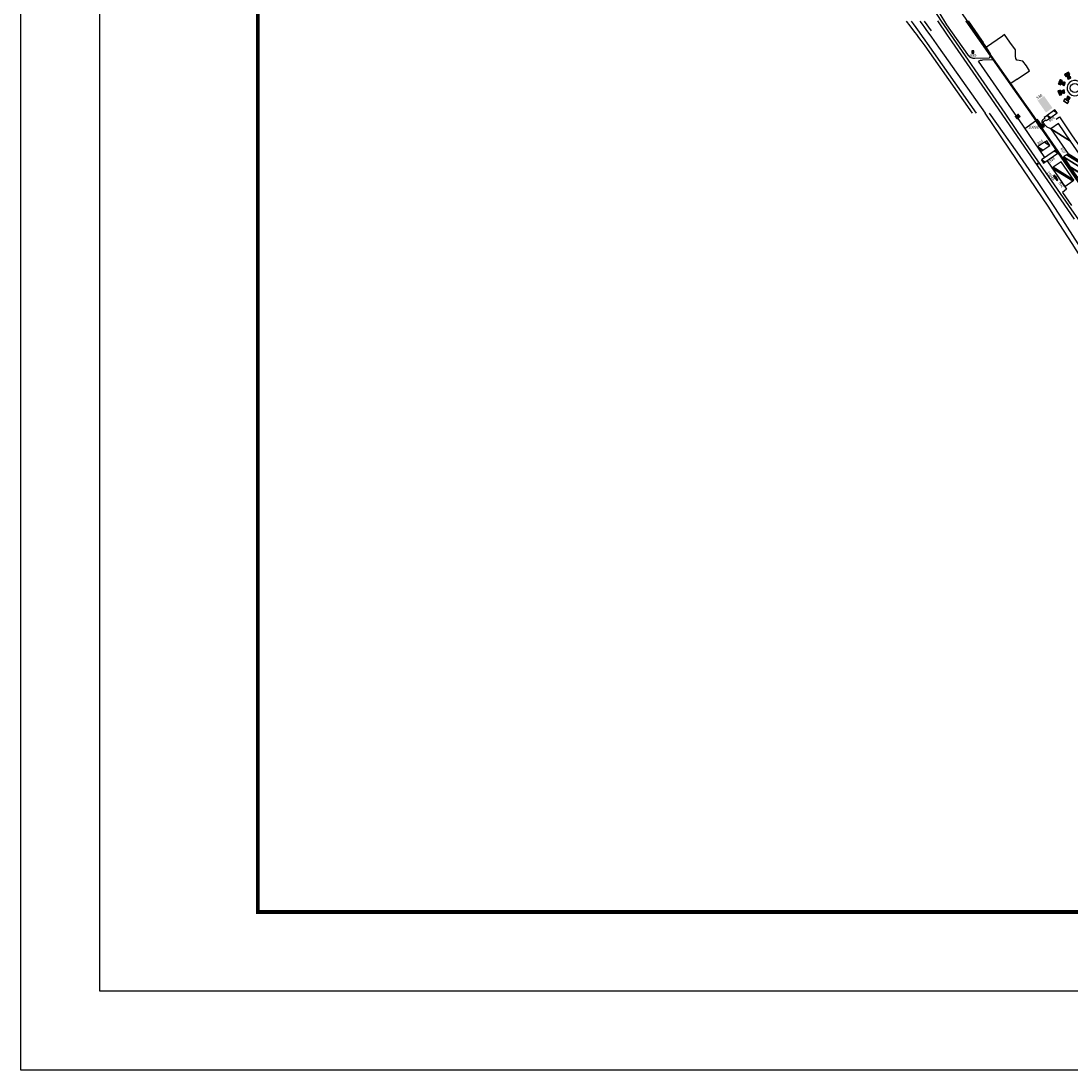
# Model space of a CAD drawing. Extents: x -0.5 to 41.9, y -0.5 to 29.8.
# Tile 1 of 129: x -0.5 to 5.9, y -0.5 to 5.9. Entities that reach past the tile are written whole.
import ezdxf
from ezdxf.enums import TextEntityAlignment as Align

# ---------------------------------------------------------------- set-up
doc = ezdxf.new("R2010")
doc.units = 0
doc.header["$MEASUREMENT"] = 0
doc.linetypes.add('DASHDOT', pattern=[1, 0.5, -0.25, 0, -0.25])
for name, color, linetype in [('11', 2, 'CONTINUOUS'), ('20A', 5, 'CONTINUOUS'), ('21', 5, 'CONTINUOUS'), ('23', 1, 'CONTINUOUS'), ('31', 2, 'DASHDOT'), ('41', 4, 'CONTINUOUS')]:
    doc.layers.add(name, color=color, linetype=linetype)
doc.styles.add('MONOTXT', font='MONOTXT', dxfattribs={"height": 0.2})

msp = doc.modelspace()

# ---------------------------------------------------------------- linework, layer by layer
at = {"layer": '11'}
for p, q in [((5.0266, 6.0555), (5.1229, 5.9058)), ((5.0616, 6.0395), (5.1546, 5.8834)), ((5.0184, 5.9062), (5.0615, 5.846)), ((5.1229, 5.9058), (5.5096, 5.3452)), ((5.3485, 5.6617), (5.5664, 5.3458)), ((5.5855, 5.0572), (5.3903, 5.3451)), ((5.4159, 5.3456), (5.5838, 5.1077)), ((5.5096, 5.3452), (5.586, 5.234)), ((5.5664, 5.3458), (5.5767, 5.331)), ((5.591, 5.3102), (5.753, 5.0754)), ((5.586, 5.234), (5.8979, 4.7838))]:
    msp.add_line(p, q, dxfattribs=at)
for points in [[(4.9098, 5.9058), (4.9324, 5.8764), (4.9488, 5.855), (4.9624, 5.8366), (4.972, 5.8241), (4.9856, 5.8056), (4.9983, 5.7887), (5.011, 5.7714), (5.0236, 5.7546), (5.3108, 5.345)], [(4.9408, 5.9049), (4.953, 5.8882), (4.9685, 5.8659), (4.9878, 5.8391), (5.008, 5.8113), (5.0237, 5.7894), (5.038, 5.7695), (5.3363, 5.3455)], [(4.9937, 5.9053), (5.0071, 5.8865), (5.0212, 5.8667), (5.034, 5.849), (5.0473, 5.8309), (5.0642, 5.8076), (5.0783, 5.7878), (5.1062, 5.7475), (5.3903, 5.3451)], [(5.1546, 5.8834), (5.2823, 5.7026), (5.2868, 5.6974), (5.291, 5.6934), (5.2957, 5.6892), (5.2998, 5.6864), (5.3042, 5.6842), (5.3088, 5.6825), (5.3117, 5.6816), (5.3149, 5.6808), (5.3186, 5.6802), (5.3225, 5.6799), (5.3274, 5.6801), (5.4162, 5.6824)], [(5.5858, 5.668), (5.5843, 5.6682), (5.5775, 5.6777), (5.5753, 5.6929), (5.5762, 5.7127), (5.5757, 5.7304), (5.54, 5.7783), (5.5084, 5.8239), (5.497, 5.8144), (5.3983, 5.7462), (5.4033, 5.7354), (5.4219, 5.706), (5.4162, 5.6824)], [(5.4436, 5.6693), (5.3753, 5.6672), (5.3692, 5.6665), (5.364, 5.6658), (5.3603, 5.6652), (5.3559, 5.664), (5.3497, 5.6619)], [(5.5858, 5.5525), (5.5471, 5.5263), (5.446, 5.6702), (5.4375, 5.674)], [(5.5858, 5.5525), (5.6609, 5.6033), (5.6422, 5.6334), (5.6209, 5.6626), (5.5858, 5.668)], [(5.7695, 5.3312), (5.7509, 5.3181), (5.7538, 5.3136), (5.7473, 5.3087), (5.7428, 5.3053), (5.7408, 5.3033), (5.7388, 5.3008), (5.7377, 5.2988), (5.7365, 5.2961), (5.7359, 5.2934), (5.7356, 5.2907), (5.7356, 5.2885), (5.7361, 5.2858), (5.737, 5.2831), (5.7386, 5.2791), (5.7482, 5.2656), (5.7507, 5.2629), (5.7437, 5.2593)], [(5.79, 5.2508), (5.7675, 5.2604), (5.7633, 5.2631), (5.7567, 5.2728), (5.7489, 5.2824), (5.7464, 5.2867), (5.7458, 5.2905), (5.7462, 5.2937), (5.7482, 5.2961), (5.7532, 5.3004), (5.7597, 5.3049), (5.7628, 5.3004), (5.782, 5.3137)], [(5.8223, 5.3082), (5.8425, 5.3224), (5.92, 5.2081), (6.0478, 5.0264), (6.0669, 5.0073), (6.1046, 5.026), (6.1843, 4.9069), (6.2698, 4.7839)], [(5.6314, 5.2527), (5.6977, 5.2981), (5.7296, 5.2505), (5.7356, 5.2537)], [(5.5838, 5.1077), (5.7112, 4.924), (5.8055, 4.7838)], [(6.1311, 4.2222), (6.1181, 4.242), (6.0217, 4.3915), (5.92, 4.5514), (5.8185, 4.7089), (5.7747, 4.7783), (5.5855, 5.0572)], [(5.7677, 5.0541), (5.8863, 4.8822), (5.8623, 4.8627), (5.9173, 4.7838)], [(5.8055, 4.7838), (5.843, 4.7241), (6.0819, 4.352), (6.1291, 4.2772), (6.1524, 4.2388), (6.1632, 4.2222)], [(5.8979, 4.7838), (6.0435, 4.573), (6.1408, 4.4331), (6.1688, 4.3974), (6.1879, 4.3769), (6.2142, 4.3531), (6.229, 4.3417), (6.2452, 4.3302), (6.2631, 4.3188), (6.2838, 4.3071), (6.3065, 4.2957), (6.3314, 4.2846), (6.3627, 4.273), (6.3784, 4.268), (6.3999, 4.2622), (6.4271, 4.2564)]]:
    msp.add_lwpolyline(points, dxfattribs=at)
msp.add_circle((5.9367, 5.4983), 0.0281, dxfattribs=at)
msp.add_arc((5.9367, 5.4983), 0.0467, 4.52537, 302.85679, dxfattribs=at)
at = {"layer": '20A', "color": 8, "flags": 128}
msp.add_lwpolyline([(41.9231, -0.4808), (-0.4808, -0.4808), (-0.4808, 29.8077), (41.9231, 29.8077)], close=True, dxfattribs=at)
msp.add_lwpolyline([(41.9231, -0.4808), (-0.4808, -0.4808), (-0.4808, 29.8077), (41.9231, 29.8077)], close=True, dxfattribs=at)
at = {"layer": '20A', "color": 6, "flags": 128}
msp.add_lwpolyline([(41.4423, 0), (0, 0), (0, 29.3269), (41.4423, 29.3269)], close=True, dxfattribs=at)
msp.add_lwpolyline([(41.4423, 0), (0, 0), (0, 29.3269), (41.4423, 29.3269)], close=True, dxfattribs=at)
at = {"layer": '20A', "color": 1, "const_width": 0.024, "flags": 128}
msp.add_lwpolyline([(40.9615, 0.4808), (0.9615, 0.4808), (0.9615, 28.8462), (40.9615, 28.8462)], close=True, dxfattribs=at)
msp.add_lwpolyline([(40.9615, 0.4808), (0.9615, 0.4808), (0.9615, 28.8462), (40.9615, 28.8462)], close=True, dxfattribs=at)
at = {"layer": '21'}
for points in [[(5.8006, 5.377), (5.7496, 5.4495), (5.7612, 5.3493), (5.7102, 5.4219)], [(5.6082, 5.3239), (5.5925, 5.3435), (5.5849, 5.3053), (5.5692, 5.325)]]:
    msp.add_solid(points, dxfattribs=at)
at = {"layer": '31'}
msp.add_lwpolyline([(5.0997, 5.9075), (5.1598, 5.82), (5.1872, 5.7787), (5.4069, 5.4632), (5.6492, 5.1115), (6.2519, 4.2402)], dxfattribs=at)
at = {"layer": '41'}
for p, q in [((5.5831, 5.4686), (5.2743, 5.9067)), ((5.586, 5.4631), (5.2757, 5.9046)), ((5.2772, 5.9072), (5.5843, 5.4714)), ((5.2779, 5.9062), (5.5858, 5.468)), ((5.6728, 5.3392), (5.5831, 5.4686)), ((5.5843, 5.4714), (5.675, 5.342)), ((5.5858, 5.468), (5.6724, 5.3443)), ((5.6703, 5.3428), (5.586, 5.4631)), ((5.9575, 4.9274), (5.6703, 5.3428)), ((5.6724, 5.3443), (5.9602, 4.9284)), ((6.057, 4.7838), (5.6728, 5.3392)), ((5.675, 5.342), (6.0596, 4.7846))]:
    msp.add_line(p, q, dxfattribs=at)
for points in [[(5.2837, 5.9064), (5.1218, 6.1427), (5.1145, 6.1539), (5.1097, 6.1604), (5.1057, 6.1659), (5.1, 6.1728), (5.0967, 6.1769), (5.0909, 6.1839), (5.0851, 6.1902), (5.0808, 6.1952), (5.0765, 6.1999), (5.0731, 6.2037), (5.0676, 6.2101), (5.0611, 6.2181), (5.0573, 6.2225), (5.0543, 6.227)], [(5.4198, 5.7003), (5.4162, 5.7055), (5.4128, 5.711), (5.41, 5.7156), (5.4071, 5.7208), (5.4041, 5.7259), (5.4013, 5.7307), (5.3983, 5.7361), (5.3951, 5.7422), (5.3904, 5.7507), (5.3859, 5.7591), (5.3814, 5.7669), (5.3727, 5.7801), (5.3669, 5.7889), (5.2837, 5.9064)], [(5.4198, 5.7003), (5.4162, 5.7055), (5.4128, 5.711), (5.41, 5.7156), (5.4071, 5.7208), (5.4041, 5.7259), (5.4013, 5.7307), (5.3983, 5.7361), (5.3951, 5.7422), (5.3904, 5.7507), (5.3859, 5.7591), (5.3814, 5.7669), (5.3727, 5.7801), (5.3669, 5.7889), (5.2856, 5.9044)], [(5.2866, 5.9068), (5.369, 5.7904), (5.3749, 5.7816), (5.3791, 5.7752), (5.3836, 5.7683), (5.3882, 5.7604), (5.3927, 5.7519), (5.3974, 5.7435), (5.4006, 5.7373), (5.4036, 5.732), (5.4063, 5.7272), (5.4093, 5.7221), (5.4123, 5.7169), (5.415, 5.7124), (5.4184, 5.7069), (5.4219, 5.7018)], [(5.2877, 5.9059), (5.369, 5.7904), (5.3749, 5.7816), (5.3791, 5.7752), (5.3836, 5.7683), (5.3882, 5.7604), (5.3927, 5.7519), (5.3974, 5.7435), (5.4006, 5.7373), (5.4036, 5.732), (5.4063, 5.7272), (5.4093, 5.7221), (5.4123, 5.7169), (5.415, 5.7124), (5.4184, 5.7069), (5.4219, 5.7018)]]:
    msp.add_lwpolyline(points, dxfattribs=at)

# ---------------------------------------------------------------- texts
at = {"layer": '23', "style": 'MONOTXT', "width": 0.833333}
for s, p in [('899', (5.3184, 5.6977)), ('10898', (5.6851, 5.2597))]:
    msp.add_text(s, height=0.01684, dxfattribs=at).set_placement(p, align=Align.MIDDLE)
for s, rotation, p in [('888', 35.09944, (5.7206, 5.4459)), ('898', 35.09944, (5.7961, 5.3096)), ('894', 34.28688, (5.7263, 5.1691)), ('897', 301.77939, (5.8646, 5.1169)), ('890', 33.54611, (5.7975, 5.0614)), ('10846', 305.91888, (5.7917, 4.9631)), ('892', 305.91888, (5.8543, 4.9092))]:
    msp.add_text(s, height=0.01684, rotation=rotation, dxfattribs=at).set_placement(p, align=Align.MIDDLE)

# ---------------------------------------------------------------- meshes
at = {"layer": '21'}
mesh = msp.add_polyface(dxfattribs=at)
corners = [(5.3101, 5.7107), (5.31, 5.7182), (5.3218, 5.7109), (5.3099, 5.725), (5.3217, 5.7177), (5.3099, 5.725), (5.3215, 5.7253)]
mesh.append_faces([[corners[k] for k in face] for face in [(0, 0, 2, 1), (1, 2, 4, 3), (5, 4, 6, 6)]], dxfattribs={"vtx0": -1, "vtx2": -1})
mesh = msp.add_polyface(dxfattribs=at)
corners = [(5.8963, 5.5511), (5.9004, 5.5534), (5.8921, 5.5585), (5.9024, 5.5545), (5.8941, 5.5596), (5.9027, 5.5546), (5.8938, 5.5602), (5.8816, 5.5677), (5.9044, 5.5556), (5.892, 5.5633), (5.8833, 5.5687), (5.8798, 5.5709), (5.9069, 5.557), (5.8895, 5.5678), (5.8858, 5.5701), (5.8772, 5.5754), (5.9078, 5.5575), (5.8886, 5.5693), (5.8764, 5.5769), (5.9101, 5.5588), (5.874, 5.5812), (5.9125, 5.5601), (5.8764, 5.5825), (5.9064, 5.5665), (5.9103, 5.5641), (5.8786, 5.5838), (5.9044, 5.5701), (5.9083, 5.5676), (5.8805, 5.5849), (5.901, 5.5762), (5.8839, 5.5868), (5.8862, 5.5881), (5.9016, 5.5785), (5.8862, 5.5881), (5.8868, 5.5884), (5.9018, 5.5791), (5.891, 5.5907), (5.906, 5.5814), (5.8985, 5.5949)]
mesh.append_faces([[corners[k] for k in face] for face in [(0, 0, 1, 2), (2, 1, 3, 4), (4, 3, 5, 6), (7, 7, 10, 11), (6, 5, 8, 9), (11, 10, 14, 15), (9, 8, 12, 13), (15, 14, 17, 18), (13, 12, 16, 17), (18, 16, 19, 20), (20, 19, 21, 22), (22, 21, 24, 25), (25, 23, 26, 28), (23, 24, 27, 27), (28, 26, 29, 30), (30, 29, 32, 33), (31, 32, 35, 34), (34, 35, 37, 36), (36, 37, 38, 38)]], dxfattribs={"vtx0": -1, "vtx2": -1})
mesh = msp.add_polyface(dxfattribs=at)
corners = [(5.8357, 5.523), (5.8501, 5.5174), (5.8368, 5.5257), (5.8519, 5.522), (5.8385, 5.5302), (5.8641, 5.517), (5.8544, 5.523), (5.8394, 5.5323), (5.8651, 5.5166), (5.8642, 5.5172), (5.8546, 5.5231), (5.8394, 5.5325), (5.8721, 5.5139), (5.8647, 5.5185), (5.8615, 5.5204), (5.8399, 5.5338), (5.8723, 5.5145), (5.8649, 5.5191), (5.8402, 5.5344), (5.8408, 5.5361), (5.873, 5.5162), (5.8408, 5.5361), (5.8433, 5.5425), (5.8755, 5.5225), (5.8446, 5.5457), (5.8597, 5.5363), (5.8767, 5.5257), (5.8452, 5.5473), (5.8585, 5.539), (5.8684, 5.5329), (5.8774, 5.5273), (5.8453, 5.5476), (5.8587, 5.5393), (5.8701, 5.5322), (5.8775, 5.5276), (5.8459, 5.5491), (5.8593, 5.5409), (5.8707, 5.5338), (5.8781, 5.5292), (5.8487, 5.5481), (5.8595, 5.5414), (5.8709, 5.5343), (5.8783, 5.5297), (5.8567, 5.5449), (5.8601, 5.5429), (5.8789, 5.5312), (5.8603, 5.5435)]
mesh.append_faces([[corners[k] for k in face] for face in [(0, 0, 1, 2), (2, 1, 3, 4), (4, 3, 6, 7), (7, 6, 10, 11), (5, 5, 8, 9), (11, 10, 14, 15), (9, 8, 12, 13), (15, 14, 17, 18), (13, 12, 16, 17), (18, 16, 20, 21), (19, 20, 23, 22), (22, 23, 26, 24), (24, 25, 28, 27), (25, 26, 30, 29), (27, 28, 32, 31), (29, 30, 34, 33), (31, 32, 36, 35), (33, 34, 38, 37), (35, 36, 40, 39), (37, 38, 42, 41), (39, 40, 44, 43), (41, 42, 45, 45), (43, 44, 46, 46)]], dxfattribs={"vtx0": -1, "vtx2": -1})
mesh = msp.add_polyface(dxfattribs=at)
corners = [(5.8426, 5.454), (5.8384, 5.4674), (5.8541, 5.4577), (5.8384, 5.4674), (5.8372, 5.4712), (5.8574, 5.4587), (5.8358, 5.4758), (5.8559, 5.4633), (5.8344, 5.4801), (5.8572, 5.466), (5.8342, 5.4808), (5.8578, 5.4661), (5.8424, 5.4834), (5.8685, 5.4672), (5.866, 5.4687), (5.8442, 5.4839), (5.8704, 5.4677), (5.8678, 5.4693), (5.8449, 5.4842), (5.8504, 5.4808), (5.8711, 5.468), (5.8452, 5.4842), (5.8503, 5.4811), (5.853, 5.4794), (5.8713, 5.468), (5.8489, 5.4854), (5.8567, 5.4806), (5.875, 5.4692), (5.8584, 5.4811), (5.8767, 5.4697), (5.8636, 5.4828), (5.8748, 5.4758), (5.8629, 5.4849), (5.8741, 5.478), (5.8635, 5.4851), (5.8739, 5.4786), (5.8711, 5.4875)]
mesh.append_faces([[corners[k] for k in face] for face in [(0, 0, 2, 3), (1, 2, 5, 4), (4, 5, 7, 6), (6, 7, 9, 8), (8, 9, 11, 10), (10, 11, 14, 12), (12, 14, 17, 15), (13, 13, 16, 17), (15, 16, 20, 18), (18, 19, 22, 21), (19, 20, 24, 23), (21, 22, 25, 25), (23, 24, 27, 26), (26, 27, 29, 28), (28, 29, 31, 30), (30, 31, 33, 32), (32, 33, 35, 34), (34, 35, 36, 36)]], dxfattribs={"vtx0": -1, "vtx2": -1})
mesh = msp.add_polyface(dxfattribs=at)
corners = [(5.8918, 5.4043), (5.88, 5.4119), (5.8919, 5.4045), (5.88, 5.4119), (5.8682, 5.4194), (5.892, 5.4047), (5.8763, 5.4321), (5.9001, 5.4173), (5.8763, 5.4321), (5.896, 5.4199), (5.8765, 5.4324), (5.8806, 5.4298), (5.896, 5.4203), (5.8765, 5.4324), (5.8807, 5.4298), (5.8959, 5.4204), (5.8832, 5.4304), (5.8954, 5.4228), (5.8835, 5.4304), (5.8955, 5.423), (5.8894, 5.4396), (5.9033, 5.4309), (5.9014, 5.4321), (5.8894, 5.4396), (5.9033, 5.431), (5.9014, 5.4322), (5.8895, 5.4398), (5.9034, 5.4312), (5.8876, 5.441), (5.9034, 5.4312), (5.8921, 5.448), (5.9079, 5.4382), (5.8922, 5.4481), (5.9001, 5.4432), (5.8922, 5.4482)]
mesh.append_faces([[corners[k] for k in face] for face in [(0, 0, 2, 3), (1, 2, 5, 4), (4, 5, 7, 6), (6, 7, 9, 8), (8, 9, 12, 10), (10, 11, 13, 13), (11, 12, 15, 14), (14, 15, 17, 16), (16, 17, 19, 18), (18, 19, 22, 20), (20, 22, 25, 23), (21, 21, 24, 25), (23, 24, 27, 26), (26, 27, 29, 28), (28, 29, 31, 30), (30, 31, 33, 32), (32, 33, 34, 34)]], dxfattribs={"vtx0": -1, "vtx2": -1})
mesh = msp.add_polyface(dxfattribs=at)
corners = [(5.7354, 5.2537), (5.7354, 5.2537), (5.723, 5.2721), (5.7437, 5.2593), (5.7026, 5.3024), (5.7219, 5.2905), (5.71, 5.3073)]
mesh.append_faces([[corners[k] for k in face] for face in [(0, 1, 3, 2), (2, 3, 5, 4), (4, 5, 6, 6)]], dxfattribs={"vtx0": -1, "vtx2": -1})
mesh = msp.add_polyface(dxfattribs=at)
corners = [(5.7821, 5.3136), (5.7691, 5.3318), (5.7897, 5.319), (5.7691, 5.3318), (5.8075, 5.3592), (5.8282, 5.3464), (5.8151, 5.3646)]
mesh.append_faces([[corners[k] for k in face] for face in [(0, 0, 2, 3), (1, 2, 5, 4), (4, 5, 6, 6)]], dxfattribs={"vtx0": -1, "vtx2": -1})
mesh = msp.add_polyface(dxfattribs=at)
corners = [(5.9534, 4.9528), (5.9819, 4.9723), (5.9091, 5.0174), (5.9815, 4.9729), (5.9087, 5.018), (6.0081, 4.9912), (5.8672, 5.0786), (6.028, 5.0049), (5.8871, 5.0922), (6.0154, 5.0233), (5.8952, 5.0978), (5.9107, 5.1757), (5.79, 5.2505), (5.8374, 5.2824), (5.8374, 5.2824)]
mesh.append_faces([[corners[k] for k in face] for face in [(0, 0, 1, 2), (2, 1, 3, 4), (4, 3, 5, 6), (6, 5, 7, 8), (8, 7, 9, 10), (10, 9, 11, 12), (12, 11, 14, 13)]], dxfattribs={"vtx0": -1, "vtx2": -1})
mesh = msp.add_polyface(dxfattribs=at)
corners = [(5.7298, 5.1113), (5.71, 5.14), (5.7424, 5.12), (5.7525, 5.1691), (5.7848, 5.149), (5.7653, 5.1778), (5.7653, 5.1778)]
mesh.append_faces([[corners[k] for k in face] for face in [(0, 0, 2, 1), (1, 2, 4, 3), (3, 4, 6, 5)]], dxfattribs={"vtx0": -1, "vtx2": -1})
mesh = msp.add_polyface(dxfattribs=at)
corners = [(5.7464, 5.041), (5.7329, 5.0603), (5.7547, 5.0468), (5.8106, 5.1147), (5.8324, 5.1012), (5.8185, 5.1198), (5.8182, 5.12), (5.8185, 5.1198), (5.8183, 5.1201)]
mesh.append_faces([[corners[k] for k in face] for face in [(0, 0, 2, 1), (1, 2, 4, 3), (3, 4, 7, 6), (6, 5, 8, 8)]], dxfattribs={"vtx0": -1, "vtx2": -1})
mesh = msp.add_polyface(dxfattribs=at)
corners = [(5.7098, 5.0302), (5.7124, 5.0326), (5.7053, 5.037), (5.7139, 5.0338), (5.707, 5.0381), (5.7139, 5.0338), (5.7098, 5.0401)]
mesh.append_faces([[corners[k] for k in face] for face in [(0, 0, 1, 2), (2, 1, 3, 4), (4, 5, 6, 6)]], dxfattribs={"vtx0": -1, "vtx2": -1})
mesh = msp.add_polyface(dxfattribs=at)
corners = [(5.876, 4.8993), (5.876, 4.8993), (5.9244, 4.933), (5.7987, 5.0109), (5.9315, 4.9379), (5.8058, 5.0158), (5.854, 5.0495)]
mesh.append_faces([[corners[k] for k in face] for face in [(0, 1, 2, 3), (3, 2, 4, 5), (5, 4, 6, 6)]], dxfattribs={"vtx0": -1, "vtx2": -1})
mesh = msp.add_polyface(dxfattribs=at)
corners = [(5.8268, 4.9343), (5.8268, 4.9343), (5.8161, 4.9497), (5.8334, 4.9389), (5.8068, 4.963), (5.8242, 4.9523), (5.8065, 4.9635), (5.8244, 4.9524), (5.8075, 4.9642), (5.8254, 4.9531), (5.808, 4.9646), (5.8208, 4.9566), (5.8246, 4.9543), (5.8094, 4.9655), (5.8185, 4.9599), (5.8223, 4.9576), (5.8129, 4.968)]
mesh.append_faces([[corners[k] for k in face] for face in [(0, 1, 3, 2), (2, 3, 5, 4), (4, 5, 7, 6), (6, 7, 9, 8), (8, 9, 12, 10), (10, 11, 14, 13), (11, 12, 15, 15), (13, 14, 16, 16)]], dxfattribs={"vtx0": -1, "vtx2": -1})

doc.saveas('drawing.dxf')
